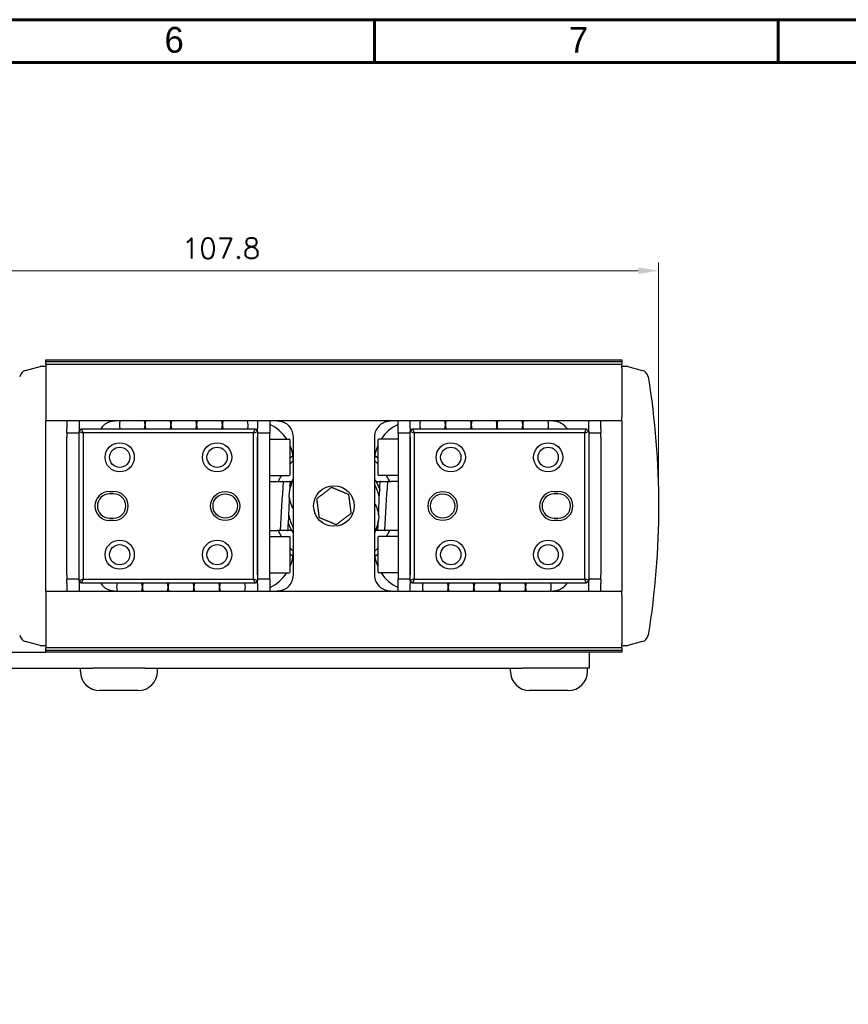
# Model space of a CAD drawing. Header units: millimetres. Extents: x 0 to 7391, y -1386 to 1502.
# Tile 122 of 127: x 7183 to 7285, y 814 to 935. Entities that reach past the tile are written whole.
import ezdxf

# ---------------------------------------------------------------- set-up
doc = ezdxf.new("R2010")
doc.units = ezdxf.units.MM
doc.header["$LTSCALE"] = 0.5
doc.layers.add('AM_5', color=3, linetype='Continuous', lineweight=25)
doc.layers.add('可見 (ISO)', color=7, linetype='Continuous', lineweight=25)
doc.layers.add('BORDER', color=7, linetype='Continuous')
doc.styles.add('尺寸標註', font='romans.shx', dxfattribs={"bigfont": 'CHINESET.SHX'})
doc.styles.add('標題欄', font='txt')
doc.dimstyles.new('CNS1$0', dxfattribs={"dimtxt": 2.5, "dimasz": 2.5, "dimexe": 1, "dimexo": 1, "dimgap": 1.5, "dimtad": 1, "dimtoh": 1, "dimdec": 1, "dimdsep": 46, "dimtxsty": '尺寸標註', "dimcen": 0, "dimclrd": 2, "dimclre": 2, "dimclrt": 1, "dimadec": 0, "dimazin": 2, "dimtp": 0.1, "dimtm": 0.1, "dimtfac": 0.71, "dimtdec": 1, "dimtmove": 0, "dimatfit": 0, "dimfxl": 0, "dimlwd": 13, "dimlwe": 13, "dimarcsym": 0})

# ---------------------------------------------------------------- blocks, each defined once
blk = doc.blocks.new('A4-英文圖框-橫式')
at = {"layer": 'BORDER', "color": 123, "linetype": 'Continuous', "lineweight": 60, "ltscale": 25.4}
for p, q in [((2450.2, 183.5), (2450.2, 188.79)), ((2499.95, 183.5), (2499.95, 188.79)), ((2151.7, 183.5), (2549.79, 183.5))]:
    blk.add_line(p, q, dxfattribs=at)
blk.add_lwpolyline([(2151.7, 188.79), (2555.09, 188.79), (2555.09, -95.06), (2151.7, -95.06)], close=True, dxfattribs=at)
at = {"color": 60, "style": '標題欄'}
for s, p in [('6', (2424.32, 184.72)), ('7', (2474.15, 184.72))]:
    blk.add_text(s, height=3.18, dxfattribs=at).set_placement(p)
at = {"color": 3, "style": '標題欄'}
blk.add_text('7', height=3.18, dxfattribs=at).set_placement((2474.15, 184.72))
blk = doc.blocks.new('*D956')
at = {"layer": 'AM_5', "color": 2, "linetype": 'ByBlock', "lineweight": 13}
for p, q in [((7153.51, 881.78), (7153.51, 905.56)), ((7261.31, 876.56), (7261.31, 905.56)), ((7258.81, 904.56), (7156.01, 904.56))]:
    blk.add_line(p, q, dxfattribs=at)
at = {"layer": 'AM_5', "color": 2}
for points in [[(7156.01, 904.98), (7156.01, 904.15), (7153.51, 904.56)], [(7258.81, 904.98), (7258.81, 904.15), (7261.31, 904.56)]]:
    blk.add_solid(points, dxfattribs=at)
at = {"layer": 'Defpoints', "color": 0}
for p in [(7153.51, 904.56), (7153.51, 880.78), (7261.31, 875.56)]:
    blk.add_point(p, dxfattribs=at)
at = {"layer": 'AM_5', "color": 1, "insert": (7207.41, 907.31), "char_height": 2.5, "attachment_point": 5, "style": '尺寸標註'}
blk.add_mtext('107.8', dxfattribs=at)

msp = doc.modelspace()

# ---------------------------------------------------------------- linework, layer by layer
at = {"layer": '可見 (ISO)'}
for p, q in [((7185.815, 893.563), (7256.815, 893.563)), ((7185.815, 893.363), (7185.815, 893.563)), ((7185.815, 893.063), (7185.815, 893.363)), ((7185.815, 893.363), (7256.815, 893.363)), ((7256.815, 893.563), (7256.815, 893.363)), ((7256.815, 893.363), (7256.815, 893.063)), ((7183.317, 892.277), (7185.092, 892.753)), ((7185.298, 892.786), (7185.815, 892.813)), ((7185.815, 893.063), (7185.815, 892.563)), ((7185.815, 893.063), (7256.815, 893.063)), ((7185.815, 892.563), (7185.815, 886.563)), ((7256.815, 892.563), (7256.815, 893.063)), ((7256.815, 892.813), (7257.331, 892.786)), ((7256.815, 892.563), (7256.815, 886.563)), ((7257.538, 892.753), (7259.313, 892.277)), ((7185.815, 886.563), (7185.815, 886.063)), ((7256.815, 886.063), (7185.815, 886.063)), ((7185.815, 865.063), (7185.815, 886.063)), ((7188.414, 886.063), (7188.414, 885.117)), ((7189.914, 886.063), (7189.914, 885.117)), ((7211.914, 886.063), (7211.914, 885.117)), ((7213.414, 886.063), (7213.414, 885.117)), ((7229.215, 885.117), (7229.215, 886.063)), ((7230.715, 885.117), (7230.715, 886.063)), ((7252.715, 885.117), (7252.715, 886.063)), ((7254.215, 885.117), (7254.215, 886.063)), ((7256.815, 886.063), (7256.815, 886.563)), ((7256.815, 886.063), (7256.815, 865.063)), ((7188.414, 884.563), (7188.414, 885.117)), ((7189.914, 885.117), (7189.914, 884.763)), ((7189.914, 884.763), (7190.214, 885.063)), ((7189.914, 866.363), (7189.914, 884.763)), ((7189.914, 884.763), (7190.414, 884.556)), ((7190.214, 885.063), (7211.614, 885.063)), ((7190.421, 884.563), (7190.214, 885.063)), ((7211.407, 884.563), (7211.614, 885.063)), ((7211.414, 884.556), (7211.914, 884.763)), ((7211.614, 885.063), (7211.914, 884.763)), ((7211.914, 884.763), (7211.914, 885.117)), ((7211.914, 884.763), (7211.914, 866.363)), ((7213.414, 885.117), (7213.414, 884.563)), ((7229.215, 884.563), (7229.215, 885.117)), ((7230.715, 885.117), (7230.715, 884.763)), ((7230.715, 884.763), (7231.015, 885.063)), ((7230.715, 866.363), (7230.715, 884.763)), ((7231.215, 884.556), (7230.715, 884.763)), ((7231.015, 885.063), (7252.415, 885.063)), ((7231.015, 885.063), (7231.222, 884.563)), ((7252.415, 885.063), (7252.208, 884.563)), ((7252.715, 884.763), (7252.215, 884.556)), ((7252.415, 885.063), (7252.715, 884.763)), ((7252.715, 884.763), (7252.715, 885.117)), ((7252.715, 884.763), (7252.715, 866.363)), ((7254.215, 885.117), (7254.215, 884.563)), ((7188.414, 884.563), (7189.914, 884.563)), ((7188.414, 884.563), (7188.414, 884.063)), ((7188.414, 867.063), (7188.414, 884.063)), ((7189.914, 867.063), (7189.914, 884.063)), ((7190.421, 884.563), (7190.414, 884.556)), ((7190.414, 884.556), (7190.414, 866.57)), ((7211.407, 884.563), (7190.421, 884.563)), ((7211.414, 884.556), (7211.407, 884.563)), ((7211.414, 866.57), (7211.414, 884.556)), ((7211.914, 884.563), (7213.414, 884.563)), ((7211.914, 867.063), (7211.914, 884.063)), ((7213.414, 884.063), (7213.414, 884.563)), ((7213.414, 867.063), (7213.414, 884.063)), ((7213.414, 883.813), (7215.789, 883.813)), ((7215.914, 879.438), (7215.914, 883.688)), ((7216.315, 867.063), (7216.315, 884.063)), ((7226.315, 884.063), (7226.315, 867.063)), ((7226.715, 883.688), (7226.715, 879.438)), ((7229.215, 883.813), (7226.84, 883.813)), ((7229.215, 884.563), (7230.715, 884.563)), ((7229.215, 884.563), (7229.215, 884.063)), ((7229.215, 884.063), (7229.215, 867.063)), ((7230.715, 884.063), (7230.715, 867.063)), ((7231.222, 884.563), (7231.215, 884.556)), ((7231.215, 884.556), (7231.215, 866.57)), ((7252.208, 884.563), (7231.222, 884.563)), ((7252.215, 884.556), (7252.208, 884.563)), ((7252.215, 866.57), (7252.215, 884.556)), ((7252.715, 884.563), (7254.215, 884.563)), ((7252.715, 884.063), (7252.715, 867.063)), ((7254.215, 884.063), (7254.215, 884.563)), ((7254.215, 884.063), (7254.215, 867.063)), ((7261.039, 882.982), (7261.039, 882.982)), ((7261.04, 882.975), (7261.04, 882.975)), ((7261.046, 882.888), (7261.046, 882.888)), ((7261.083, 882.366), (7261.083, 882.366)), ((7261.191, 880.528), (7261.191, 880.528)), ((7213.414, 879.313), (7215.789, 879.313)), ((7213.414, 878.563), (7214.683, 878.563)), ((7214.683, 878.563), (7214.962, 878.563)), ((7215.021, 878.563), (7214.962, 878.563)), ((7215.021, 878.563), (7215.044, 878.563)), ((7215.021, 878.563), (7215.588, 878.563)), ((7215.588, 878.563), (7215.845, 878.563)), ((7215.889, 878.563), (7215.845, 878.563)), ((7215.889, 878.563), (7215.902, 878.563)), ((7215.889, 878.563), (7216.119, 878.563)), ((7226.511, 878.563), (7226.592, 878.563)), ((7226.592, 878.563), (7227.001, 878.563)), ((7229.215, 879.313), (7226.84, 879.313)), ((7227, 878.563), (7227.017, 878.563)), ((7227.066, 878.563), (7227.017, 878.563)), ((7227.066, 878.563), (7227.331, 878.563)), ((7227.331, 878.563), (7227.946, 878.563)), ((7227.946, 878.563), (7227.974, 878.563)), ((7228.038, 878.563), (7227.974, 878.563)), ((7228.038, 878.563), (7228.323, 878.563)), ((7229.215, 878.563), (7228.323, 878.563)), ((7261.267, 878.64), (7261.267, 878.64)), ((7193.664, 877.363), (7194.164, 877.363)), ((7248.465, 877.363), (7248.965, 877.363)), ((7261.277, 878.302), (7261.277, 878.302)), ((7194.164, 877.063), (7193.664, 877.063)), ((7248.965, 877.063), (7248.465, 877.063)), ((7193.664, 874.063), (7194.164, 874.063)), ((7194.164, 873.763), (7193.664, 873.763)), ((7248.465, 874.063), (7248.965, 874.063)), ((7248.965, 873.763), (7248.465, 873.763)), ((7261.302, 873.948), (7261.302, 873.948)), ((7213.414, 872.563), (7214.306, 872.563)), ((7214.591, 872.563), (7214.306, 872.563)), ((7214.591, 872.563), (7214.655, 872.563)), ((7214.683, 872.563), (7214.655, 872.563)), ((7215.299, 872.563), (7214.683, 872.563)), ((7215.564, 872.563), (7215.299, 872.563)), ((7215.564, 872.563), (7215.613, 872.563)), ((7215.629, 872.563), (7215.613, 872.563)), ((7216.037, 872.563), (7215.629, 872.563)), ((7216.119, 872.563), (7216.037, 872.563)), ((7226.741, 872.563), (7226.511, 872.563)), ((7226.741, 872.563), (7226.728, 872.563)), ((7226.741, 872.563), (7226.785, 872.563)), ((7227.042, 872.563), (7226.785, 872.563)), ((7227.609, 872.563), (7227.042, 872.563)), ((7227.609, 872.563), (7227.585, 872.563)), ((7227.609, 872.563), (7227.668, 872.563)), ((7227.946, 872.563), (7227.668, 872.563)), ((7229.215, 872.563), (7227.946, 872.563)), ((7213.414, 871.813), (7215.789, 871.813)), ((7215.914, 867.438), (7215.914, 871.688)), ((7226.715, 871.688), (7226.715, 867.438)), ((7229.215, 871.813), (7226.84, 871.813)), ((7261.178, 870.341), (7261.178, 870.341)), ((7261.125, 869.41), (7261.125, 869.41)), ((7261.156, 869.931), (7261.156, 869.931)), ((7261.161, 870.025), (7261.161, 870.025)), ((7261.161, 870.018), (7261.161, 870.018)), ((7188.414, 867.063), (7188.414, 866.563)), ((7189.914, 866.563), (7188.414, 866.563)), ((7188.414, 866.009), (7188.414, 866.563)), ((7189.914, 866.363), (7190.414, 866.57)), ((7190.214, 866.063), (7190.421, 866.563)), ((7190.414, 866.57), (7190.421, 866.563)), ((7190.421, 866.563), (7211.407, 866.563)), ((7211.407, 866.563), (7211.414, 866.57)), ((7211.614, 866.063), (7211.407, 866.563)), ((7211.414, 866.57), (7211.914, 866.363)), ((7213.414, 866.563), (7211.914, 866.563)), ((7213.414, 867.313), (7215.789, 867.313)), ((7213.414, 866.563), (7213.414, 867.063)), ((7213.414, 866.563), (7213.414, 866.009)), ((7229.215, 867.313), (7226.84, 867.313)), ((7229.215, 867.063), (7229.215, 866.563)), ((7230.715, 866.563), (7229.215, 866.563)), ((7229.215, 866.009), (7229.215, 866.563)), ((7231.215, 866.57), (7230.715, 866.363)), ((7231.222, 866.563), (7231.015, 866.063)), ((7231.215, 866.57), (7231.222, 866.563)), ((7231.222, 866.563), (7252.208, 866.563)), ((7252.208, 866.563), (7252.215, 866.57)), ((7252.208, 866.563), (7252.415, 866.063)), ((7252.715, 866.363), (7252.215, 866.57)), ((7254.215, 866.563), (7252.715, 866.563)), ((7254.215, 866.563), (7254.215, 867.063)), ((7254.215, 866.563), (7254.215, 866.009)), ((7260.995, 867.571), (7260.995, 867.571)), ((7188.414, 866.009), (7188.414, 865.063)), ((7190.214, 866.063), (7189.914, 866.363)), ((7189.914, 866.363), (7189.914, 866.009)), ((7189.914, 866.009), (7189.914, 865.063)), ((7211.614, 866.063), (7190.214, 866.063)), ((7211.914, 866.363), (7211.614, 866.063)), ((7211.914, 866.009), (7211.914, 866.363)), ((7211.914, 866.009), (7211.914, 865.063)), ((7213.414, 866.009), (7213.414, 865.063)), ((7229.215, 865.063), (7229.215, 866.009)), ((7231.015, 866.063), (7230.715, 866.363)), ((7230.715, 866.363), (7230.715, 866.009)), ((7230.715, 865.063), (7230.715, 866.009)), ((7252.415, 866.063), (7231.015, 866.063)), ((7252.715, 866.363), (7252.415, 866.063)), ((7252.715, 866.009), (7252.715, 866.363)), ((7252.715, 865.063), (7252.715, 866.009)), ((7254.215, 865.063), (7254.215, 866.009)), ((7185.815, 865.063), (7185.815, 864.563)), ((7185.815, 865.063), (7256.815, 865.063)), ((7185.815, 864.563), (7185.815, 858.563)), ((7256.815, 864.563), (7256.815, 865.063)), ((7256.815, 864.563), (7256.815, 858.563)), ((7185.092, 858.372), (7183.317, 858.848)), ((7185.815, 858.313), (7185.298, 858.34)), ((7185.815, 858.563), (7185.815, 858.063)), ((7185.815, 857.763), (7185.815, 858.063)), ((7256.815, 858.063), (7185.815, 858.063)), ((7256.815, 858.063), (7256.815, 858.563)), ((7257.331, 858.34), (7256.815, 858.313)), ((7256.815, 858.063), (7256.815, 857.763)), ((7259.313, 858.848), (7257.538, 858.372)), ((7174.815, 857.563), (7185.815, 857.563)), ((7185.815, 857.563), (7185.815, 857.763)), ((7256.815, 857.763), (7185.815, 857.763)), ((7256.815, 857.563), (7185.815, 857.563)), ((7252.815, 855.563), (7252.815, 857.563)), ((7256.815, 857.763), (7256.815, 857.563)), ((7174.815, 855.563), (7191.603, 855.563)), ((7190.065, 855.183), (7190.065, 855.563)), ((7198.026, 855.563), (7191.603, 855.563)), ((7198.026, 855.563), (7244.603, 855.563)), ((7199.565, 855.183), (7199.565, 855.563)), ((7243.065, 855.183), (7243.065, 855.563)), ((7251.04, 855.563), (7244.603, 855.563)), ((7252.815, 855.563), (7251.04, 855.563)), ((7252.565, 855.183), (7252.565, 855.563)), ((7197.195, 852.813), (7192.435, 852.813)), ((7250.195, 852.813), (7245.435, 852.813))]:
    msp.add_line(p, q, dxfattribs=at)
for centre, radius in [((7194.914, 881.563), 1.8), ((7194.914, 881.563), 1.25), ((7206.914, 881.563), 1.8), ((7206.914, 881.563), 1.25), ((7235.715, 881.563), 1.8), ((7235.715, 881.563), 1.25), ((7247.715, 881.563), 1.8), ((7247.715, 881.563), 1.25), ((7207.914, 875.563), 1.8), ((7221.315, 875.563), 2.5), ((7234.715, 875.563), 1.8), ((7207.914, 875.563), 1.5), ((7234.715, 875.563), 1.5), ((7194.914, 869.563), 1.8), ((7206.914, 869.563), 1.8), ((7235.715, 869.563), 1.8), ((7247.715, 869.563), 1.8), ((7194.914, 869.563), 1.25), ((7206.914, 869.563), 1.25), ((7235.715, 869.563), 1.25), ((7247.715, 869.563), 1.25)]:
    msp.add_circle(centre, radius, dxfattribs=at)
for centre, radius, start, end in [((7183.575, 891.311), 1, 105, 170.84665), ((7185.35, 891.787), 1, 93, 105), ((7257.279, 891.787), 1, 75, 87), ((7259.054, 891.311), 1, 9.15335, 75), ((7196.457, 885.563), 1.587, 161.64156, 198.35844), ((7196.457, 885.563), 1.587, 341.64156, 18.35844), ((7199.632, 885.563), 1.587, 161.64156, 198.35844), ((7199.632, 885.563), 1.587, 341.64156, 18.35844), ((7202.807, 885.563), 1.587, 161.64156, 198.35844), ((7202.807, 885.563), 1.587, 341.64156, 18.35844), ((7205.982, 885.555), 1.587, 161.35265, 198.07), ((7205.982, 885.555), 1.587, 341.93, 18.64735), ((7209.157, 885.555), 1.587, 161.35265, 198.07), ((7209.157, 885.555), 1.587, 341.93, 18.64735), ((7211.315, 881.063), 5, 83.11234, 90), ((7231.315, 881.063), 5, 90, 96.88766), ((7233.473, 885.563), 1.587, 161.64156, 198.35844), ((7233.473, 885.563), 1.587, 341.64156, 18.35844), ((7236.648, 885.563), 1.587, 161.64156, 198.35844), ((7236.648, 885.563), 1.587, 341.64156, 18.35844), ((7239.823, 885.555), 1.587, 161.35265, 198.07), ((7239.823, 885.555), 1.587, 341.93, 18.64735), ((7242.998, 885.555), 1.587, 161.35265, 198.07), ((7242.998, 885.555), 1.587, 341.93, 18.64735), ((7246.173, 885.555), 1.587, 161.35265, 198.07), ((7246.173, 885.555), 1.587, 341.93, 18.64735), ((7194.315, 884.063), 2, 131.40962, 150), ((7200.815, 881.063), 5, 123.21265, 124.24436), ((7211.315, 881.063), 5, 33.36701, 65.17027), ((7214.315, 884.063), 2, 0, 48.59038), ((7228.315, 884.063), 2, 131.40962, 180), ((7231.315, 881.063), 5, 114.82973, 146.63299), ((7241.815, 881.063), 5, 55.78497, 56.76885), ((7248.315, 884.063), 2, 30, 48.59038), ((7215.789, 883.688), 0.125, 0, 90), ((7226.84, 883.688), 0.125, 90, 180), ((7211.315, 881.063), 5, 0, 23.08517), ((7231.315, 881.063), 5, 156.91483, 180), ((7221.315, 875.563), 8, 129.14158, 132.45789), ((7221.315, 875.563), 7.5, 131.81852, 136.05872), ((7221.315, 875.563), 7.5, 43.94128, 48.18148), ((7221.315, 875.563), 8, 47.54211, 50.85842), ((7221.315, 875.563), 7.5, 150, 156.42182), ((7215.789, 879.438), 0.125, 270, 0), ((7226.84, 879.438), 0.125, 180, 270), ((7221.315, 875.563), 7.5, 23.57818, 30), ((7193.664, 875.563), 1.8, 90, 270), ((7194.164, 875.563), 1.8, 270, 90), ((7248.465, 875.563), 1.8, 90, 270), ((7248.965, 875.563), 1.8, 270, 90), ((7193.664, 875.563), 1.5, 90, 270), ((7194.164, 875.563), 1.5, 270, 90), ((7248.465, 875.563), 1.5, 90, 270), ((7248.965, 875.563), 1.5, 270, 90), ((7221.315, 875.563), 7.5, 203.57818, 210), ((7221.315, 875.563), 7.5, 330, 336.42182), ((7215.789, 871.688), 0.125, 0, 90), ((7226.84, 871.688), 0.125, 90, 180), ((7221.315, 875.563), 7.5, 223.94128, 228.18148), ((7221.315, 875.563), 7.5, 311.81852, 316.05872), ((7211.315, 870.063), 5, 336.91483, 0), ((7221.315, 875.563), 8, 227.54211, 230.85842), ((7231.315, 870.063), 5, 180, 203.08517), ((7221.315, 875.563), 8, 309.14158, 312.45789), ((7211.315, 870.063), 5, 294.82973, 326.63299), ((7214.315, 867.063), 2, 311.40962, 0), ((7215.789, 867.438), 0.125, 270, 0), ((7228.315, 867.063), 2, 180, 228.59038), ((7226.84, 867.438), 0.125, 180, 270), ((7231.315, 870.063), 5, 213.36701, 245.17027), ((7194.315, 867.063), 2, 210, 228.59038), ((7196.118, 865.563), 1.587, 161.64156, 198.35844), ((7196.118, 865.563), 1.587, 341.64156, 18.35844), ((7199.293, 865.563), 1.587, 161.64156, 198.35844), ((7199.293, 865.563), 1.587, 341.64156, 18.35844), ((7202.468, 865.563), 1.587, 161.64156, 198.35844), ((7202.468, 865.563), 1.587, 341.64156, 18.35844), ((7205.643, 865.555), 1.587, 161.35265, 198.07), ((7205.643, 865.555), 1.587, 341.93, 18.64735), ((7208.818, 865.555), 1.587, 161.35265, 198.07), ((7208.818, 865.555), 1.587, 341.93, 18.64735), ((7233.812, 865.563), 1.587, 161.64156, 198.35844), ((7233.812, 865.563), 1.587, 341.64156, 18.35844), ((7236.987, 865.563), 1.587, 161.64156, 198.35844), ((7236.987, 865.563), 1.587, 341.64156, 18.35844), ((7240.162, 865.555), 1.587, 161.35265, 198.07), ((7240.162, 865.555), 1.587, 341.93, 18.64735), ((7243.337, 865.555), 1.587, 161.35265, 198.07), ((7243.337, 865.555), 1.587, 341.93, 18.64735), ((7246.512, 865.555), 1.587, 161.35265, 198.07), ((7246.512, 865.555), 1.587, 341.93, 18.64735), ((7248.315, 867.063), 2, 311.40962, 330), ((7200.815, 870.063), 5, 269.8276, 270), ((7211.315, 870.063), 5, 270, 276.88766), ((7231.315, 870.063), 5, 263.11234, 270), ((7241.815, 870.063), 5, 270, 270.14381), ((7183.575, 859.814), 1, 189.15335, 255), ((7259.054, 859.814), 1, 285, 350.84665), ((7185.35, 859.338), 1, 255, 267), ((7257.279, 859.338), 1, 273, 285), ((7192.435, 855.183), 2.37, 180, 270), ((7197.195, 855.183), 2.37, 270, 0), ((7245.435, 855.183), 2.37, 180, 270), ((7250.195, 855.183), 2.37, 270, 0)]:
    msp.add_arc(centre, radius, start, end, dxfattribs=at)
for points, knots in [([(7260.041, 891.47), (7260.889, 886.213), (7261.315, 880.888), (7261.315, 870.237), (7260.889, 864.912), (7260.041, 859.655)], [2.98183652, 2.98183652, 2.98183652, 2.98183652, 3.14159265, 3.14159265, 3.30134879, 3.30134879, 3.30134879, 3.30134879]), ([(7192.992, 885.563), (7193.179, 885.728), (7193.395, 885.855), (7193.852, 886.023), (7194.092, 886.063), (7194.315, 886.063)], [0.32539106, 0.32539106, 0.32539106, 0.32539106, 0.40021038, 0.40021038, 0.4750297, 0.4750297, 0.4750297, 0.4750297]), ([(7214.315, 886.063), (7214.538, 886.063), (7214.778, 886.023), (7215.235, 885.855), (7215.451, 885.728), (7215.638, 885.563)], [0, 0, 0, 0, 0.07481932, 0.07481932, 0.14963864, 0.14963864, 0.14963864, 0.14963864]), ([(7226.992, 885.563), (7227.179, 885.728), (7227.395, 885.855), (7227.852, 886.023), (7228.092, 886.063), (7228.315, 886.063)], [0.32539106, 0.32539106, 0.32539106, 0.32539106, 0.40021038, 0.40021038, 0.4750297, 0.4750297, 0.4750297, 0.4750297]), ([(7248.315, 886.063), (7248.538, 886.063), (7248.778, 886.023), (7249.235, 885.855), (7249.451, 885.728), (7249.638, 885.563)], [0, 0, 0, 0, 0.07481932, 0.07481932, 0.14963864, 0.14963864, 0.14963864, 0.14963864]), ([(7215.779, 876.866), (7215.823, 877.343), (7215.921, 877.729), (7216.089, 878.278), (7216.193, 878.545), (7216.315, 878.802)], [0, 0, 0, 0, 0.14382172, 0.14382172, 0.29076264, 0.29076264, 0.29076264, 0.29076264]), ([(7215.882, 878.109), (7215.983, 878.326), (7216.098, 878.536), (7216.254, 878.786), (7216.284, 878.833), (7216.315, 878.879)], [-13.902400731, -13.902400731, -13.902400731, -13.902400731, -13.830047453, -13.830047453, -13.8133146, -13.8133146, -13.8133146, -13.8133146]), ([(7226.315, 878.879), (7226.411, 878.734), (7226.501, 878.584), (7226.729, 878.166), (7226.852, 877.892), (7226.955, 877.609)], [-14.52949869, -14.52949869, -14.52949869, -14.52949869, -14.47665459, -14.47665459, -14.38576308, -14.38576308, -14.38576308, -14.38576308]), ([(7226.908, 876.593), (7226.904, 876.609), (7226.901, 876.626), (7226.898, 876.643), (7226.89, 876.686), (7226.881, 876.729), (7226.871, 876.774), (7226.852, 876.863), (7226.829, 876.956), (7226.803, 877.052), (7226.8, 877.064), (7226.796, 877.076), (7226.793, 877.088), (7226.791, 877.095), (7226.789, 877.102), (7226.788, 877.105), (7226.784, 877.12), (7226.779, 877.137), (7226.774, 877.154), (7226.766, 877.181), (7226.757, 877.211), (7226.748, 877.243), (7226.688, 877.436), (7226.593, 877.712), (7226.428, 878.051), (7226.414, 878.08), (7226.4, 878.108), (7226.385, 878.137), (7226.382, 878.145), (7226.378, 878.152), (7226.374, 878.159), (7226.372, 878.163), (7226.37, 878.167), (7226.368, 878.17), (7226.367, 878.174), (7226.364, 878.179), (7226.363, 878.181), (7226.358, 878.191), (7226.352, 878.201), (7226.347, 878.211), (7226.336, 878.232), (7226.326, 878.252), (7226.315, 878.272)], [0.902768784, 0.902768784, 0.902768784, 0.902768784, 0.903136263, 0.903136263, 0.903136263, 0.904066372, 0.904066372, 0.904066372, 0.905926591, 0.905926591, 0.905926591, 0.906159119, 0.906159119, 0.906159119, 0.906275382, 0.906275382, 0.906275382, 0.906856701, 0.906856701, 0.906856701, 0.90778681, 0.90778681, 0.90778681, 0.913367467, 0.913367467, 0.913367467, 0.913832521, 0.913832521, 0.913832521, 0.913948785, 0.913948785, 0.913948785, 0.914006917, 0.914006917, 0.914006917, 0.914065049, 0.914065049, 0.914065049, 0.914297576, 0.914297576, 0.914297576, 0.914765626, 0.914765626, 0.914765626, 0.914765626]), ([(7215.722, 874.532), (7215.725, 874.516), (7215.728, 874.499), (7215.731, 874.482), (7215.74, 874.44), (7215.749, 874.396), (7215.758, 874.352), (7215.778, 874.262), (7215.8, 874.169), (7215.827, 874.073), (7215.83, 874.061), (7215.833, 874.049), (7215.836, 874.037), (7215.838, 874.031), (7215.84, 874.024), (7215.841, 874.021), (7215.845, 874.005), (7215.85, 873.989), (7215.855, 873.971), (7215.863, 873.944), (7215.872, 873.914), (7215.882, 873.882), (7215.942, 873.689), (7216.036, 873.413), (7216.201, 873.074), (7216.215, 873.046), (7216.229, 873.017), (7216.244, 872.988), (7216.248, 872.981), (7216.252, 872.973), (7216.255, 872.966), (7216.257, 872.962), (7216.259, 872.959), (7216.261, 872.955), (7216.263, 872.951), (7216.265, 872.946), (7216.267, 872.944), (7216.272, 872.934), (7216.277, 872.924), (7216.282, 872.914), (7216.293, 872.894), (7216.304, 872.874), (7216.315, 872.853)], [0.902768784, 0.902768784, 0.902768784, 0.902768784, 0.903136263, 0.903136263, 0.903136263, 0.904066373, 0.904066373, 0.904066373, 0.905926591, 0.905926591, 0.905926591, 0.906159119, 0.906159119, 0.906159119, 0.906275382, 0.906275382, 0.906275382, 0.906856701, 0.906856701, 0.906856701, 0.90778681, 0.90778681, 0.90778681, 0.913367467, 0.913367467, 0.913367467, 0.913832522, 0.913832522, 0.913832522, 0.913948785, 0.913948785, 0.913948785, 0.914006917, 0.914006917, 0.914006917, 0.914065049, 0.914065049, 0.914065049, 0.914297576, 0.914297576, 0.914297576, 0.914765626, 0.914765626, 0.914765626, 0.914765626]), ([(7226.85, 874.26), (7226.806, 873.782), (7226.709, 873.397), (7226.54, 872.847), (7226.437, 872.581), (7226.315, 872.323)], [0, 0, 0, 0, 0.14380212, 0.14380212, 0.29067809, 0.29067809, 0.29067809, 0.29067809]), ([(7216.315, 872.246), (7216.205, 872.411), (7216.103, 872.582), (7215.881, 873.003), (7215.769, 873.256), (7215.675, 873.516)], [-14.52132462, -14.52132462, -14.52132462, -14.52132462, -14.46126928, -14.46126928, -14.37773734, -14.37773734, -14.37773734, -14.37773734]), ([(7226.747, 873.016), (7226.646, 872.8), (7226.532, 872.589), (7226.375, 872.339), (7226.345, 872.292), (7226.315, 872.246)], [-13.910065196, -13.910065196, -13.910065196, -13.910065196, -13.837646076, -13.837646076, -13.820911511, -13.820911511, -13.820911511, -13.820911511]), ([(7194.315, 865.063), (7194.092, 865.063), (7193.852, 865.102), (7193.395, 865.27), (7193.179, 865.398), (7192.992, 865.563)], [0, 0, 0, 0, 0.07481932, 0.07481932, 0.14963864, 0.14963864, 0.14963864, 0.14963864]), ([(7215.638, 865.563), (7215.451, 865.398), (7215.235, 865.27), (7214.778, 865.102), (7214.538, 865.063), (7214.315, 865.063)], [0.32539106, 0.32539106, 0.32539106, 0.32539106, 0.40021038, 0.40021038, 0.4750297, 0.4750297, 0.4750297, 0.4750297]), ([(7228.315, 865.063), (7228.092, 865.063), (7227.852, 865.102), (7227.395, 865.27), (7227.179, 865.398), (7226.992, 865.563)], [0, 0, 0, 0, 0.07481932, 0.07481932, 0.14963864, 0.14963864, 0.14963864, 0.14963864]), ([(7249.638, 865.563), (7249.451, 865.398), (7249.235, 865.27), (7248.778, 865.102), (7248.538, 865.063), (7248.315, 865.063)], [0.32539106, 0.32539106, 0.32539106, 0.32539106, 0.40021038, 0.40021038, 0.4750297, 0.4750297, 0.4750297, 0.4750297])]:
    msp.add_open_spline(points, degree=3, knots=knots, dxfattribs=at)
for points in [[(7215.044, 878.563), (7214.929, 876.563), (7214.809, 874.563), (7214.683, 872.563)], [(7215.902, 878.563), (7215.885, 878.167), (7215.867, 877.771), (7215.85, 877.375)], [(7226.812, 874.492), (7226.873, 875.849), (7226.935, 877.206), (7227, 878.563)], [(7227.585, 872.563), (7227.701, 874.563), (7227.821, 876.563), (7227.946, 878.563)], [(7215.817, 876.633), (7215.757, 875.276), (7215.694, 873.919), (7215.629, 872.563)], [(7216.315, 875.196), (7216.043, 875.714), (7215.861, 876.281), (7215.779, 876.866)], [(7226.315, 875.93), (7226.587, 875.411), (7226.768, 874.844), (7226.85, 874.26)], [(7226.728, 872.563), (7226.745, 872.958), (7226.762, 873.354), (7226.779, 873.75)]]:
    msp.add_open_spline(points, degree=3, dxfattribs=at)
for points in [[(7221.015, 877.853), (7220.099, 877.15), (7219.182, 876.448)], [(7223.148, 876.967), (7222.082, 877.41), (7221.015, 877.853)], [(7219.182, 876.448), (7219.332, 875.303), (7219.481, 874.158)], [(7223.448, 874.677), (7223.298, 875.822), (7223.148, 876.967)], [(7219.481, 874.158), (7220.548, 873.715), (7221.614, 873.273)], [(7221.614, 873.273), (7222.531, 873.975), (7223.448, 874.677)]]:
    msp.add_rational_spline(points, [1.27627944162, 1.47372055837, 1.27627944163], degree=2, dxfattribs=at)

# ---------------------------------------------------------------- block references
msp.add_blockref('A4-英文圖框-橫式', (4776.123, 746.703))

# ---------------------------------------------------------------- dimensions: what is measured, and where the dimension line sits
at = {"layer": 'AM_5'}
dim = msp.add_linear_dim(base=(7153.515, 904.563), p1=(7261.315, 875.563), p2=(7153.515, 880.775), dimstyle='CNS1$0', override={"dimdec": 1, "dimpost": '', "dimarcsym": 1}, dxfattribs=at)
dim.commit()
dim.dimension.update_dxf_attribs({"geometry": '*D956', "text_midpoint": (7207.415, 907.313)})

doc.saveas('drawing.dxf')
